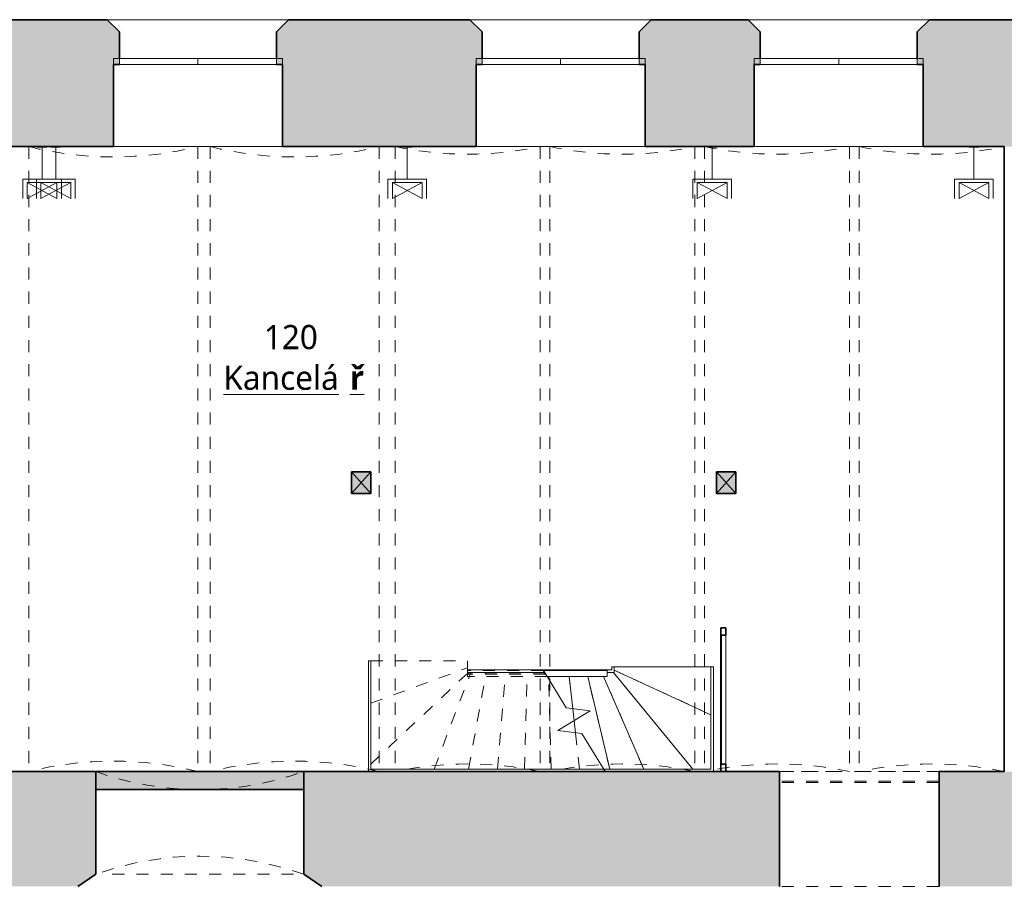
# Model space of a CAD drawing. Header units: metres. Extents: x -0.3 to 44.7, y -1.1 to 27.9.
# Tile 15 of 16: x 28.3 to 36.5, y 7.6 to 14.7. Entities that reach past the tile are written whole.
import ezdxf

# ---------------------------------------------------------------- set-up
doc = ezdxf.new("R2010")
doc.units = ezdxf.units.M
for name, pattern in [('AV - Carkovana 2mm', [0.0027, 0.002, -0.0007]), ('AV - Cerch_ 1 tecka 4mm', [0.006, 0.004, -0.001, 0, -0.001]), ('AV - Cerch_ 2 tecky 2mm', [0.0038, 0.002, -0.0006, 0, -0.0006, 0, -0.0006]), ('AV - Cerch_ 2 tecky 4mm', [0.008, 0.004, -0.0015, 0, -0.001, 0, -0.0015])]:
    doc.linetypes.add(name, pattern=pattern)
doc.layers.add('AV-MISTNOSTI', color=5, linetype='Continuous', lineweight=5, true_color=0x0000ff)
doc.layers.add('AV-TEXTY', color=5, linetype='Continuous', lineweight=13, true_color=0x0000ff)
doc.layers.add('AV-SRAFY', color=7, linetype='Continuous', lineweight=35)
doc.layers.add('AV-STAVBA', color=7, linetype='Continuous', lineweight=18)
doc.styles.add('Trebuchet MS_B', font='trebuc.ttf', dxfattribs={"height": 0.2})

# ---------------------------------------------------------------- blocks, each defined once
blk = doc.blocks.new('GM_Otvor s klenutým nadpražím a šíkmým ostěním - 1720x1900_1500-1369261-1NP')
at = {"layer": 'AV-STAVBA', "color": 254, "linetype": 'AV - Cerch_ 1 tecka 4mm', "lineweight": 13, "true_color": 0xcccccc}
for p, q in [((-0.86, 0.475), (0.86, 0.475)), ((0.7765, -0.375), (-0.7765, -0.375))]:
    blk.add_line(p, q, dxfattribs=at)
for centre, start, end in [((0, 2.8653), 250.21216, 289.78784), ((0, -2.7653), 70.21216, 109.78784)]:
    blk.add_arc(centre, 2.5403, start, end, dxfattribs=at)
blk = doc.blocks.new('GM_Otvor_obdélníkový - 1320x2390-954507-1NP')
at = {"layer": 'AV-STAVBA', "color": 254, "linetype": 'AV - Cerch_ 1 tecka 4mm', "lineweight": 13, "true_color": 0xcccccc}
for p, q in [((-0.66, 0.475), (0.66, 0.475)), ((-0.66, -0.475), (0.66, -0.475)), ((-0.66, -0.475), (0.66, -0.475))]:
    blk.add_line(p, q, dxfattribs=at)
blk = doc.blocks.new('WI_2222_bez středního sloupku - 1400x3440-1056389-1NP')
at = {"layer": 'AV-STAVBA', "color": 254, "true_color": 0xcccccc}
for p, q in [((-0.7, 0.155), (-0.7, 0.205)), ((-0.7, 0.205), (0.7, 0.205)), ((0, 0.205), (-0.65, 0.205)), ((-0.65, 0.205), (-0.65, 0.155)), ((-0.65, 0.155), (-0.65, 0.205)), ((0.65, 0.205), (0, 0.205)), ((0, 0.205), (0, 0.155)), ((0, 0.205), (0, 0.155)), ((0.65, 0.205), (0.65, 0.155)), ((0.65, 0.155), (0.65, 0.205)), ((0.7, 0.155), (0.7, 0.205)), ((-0.7, 0.155), (0.7, 0.155)), ((-0.65, 0.155), (0, 0.155)), ((0, 0.155), (0.65, 0.155))]:
    blk.add_line(p, q, dxfattribs=at)
blk = doc.blocks.new('GM_Void_valená klenba - GM_Void_valená klenba-1557072-1NP')
at = {"layer": 'AV-STAVBA', "color": 254, "linetype": 'AV - Cerch_ 1 tecka 4mm', "lineweight": 13, "true_color": 0xcccccc}
for p, q in [((-0.7, 2.585), (-0.7, -2.585)), ((-0.7, 2.585), (0.7, 2.585)), ((0.7, 2.585), (0.7, -2.585)), ((-0.7, -2.585), (0.7, -2.585))]:
    blk.add_line(p, q, dxfattribs=at)
for centre, start, end in [((0, 5.3992), 256.03204, 283.96796), ((0, -5.3992), 76.03204, 103.96796)]:
    blk.add_arc(centre, 2.9, start, end, dxfattribs=at)
blk = doc.blocks.new('GM_Void_valená klenba - GM_Void_valená klenba-1557073-1NP')
at = {"layer": 'AV-STAVBA', "color": 254, "linetype": 'AV - Cerch_ 1 tecka 4mm', "lineweight": 13, "true_color": 0xcccccc}
for p, q in [((-0.6, 2.585), (-0.6, -2.585)), ((-0.6, 2.585), (0.6, 2.585)), ((0.6, 2.585), (0.6, -2.585)), ((-0.6, -2.585), (0.6, -2.585))]:
    blk.add_line(p, q, dxfattribs=at)
for centre, start, end in [((0, 5.4223), 258.05946, 281.94054), ((0, -5.4223), 78.05946, 101.94054)]:
    blk.add_arc(centre, 2.9, start, end, dxfattribs=at)
blk = doc.blocks.new('SCO_Koncepční obdelníkový sloup - 180_150-1386633-1NP')
at = {"layer": 'AV-STAVBA', "true_color": 0xcccccc}
blk.add_hatch(color=254, dxfattribs=at).paths.add_polyline_path([(0.08, -0.09), (0.08, 0.09), (-0.08, 0.09), (-0.08, -0.09)])
at = {"layer": 'AV-STAVBA', "color": 254, "true_color": 0xcccccc}
for p, q in [((0.08, 0.09), (-0.08, -0.09)), ((-0.08, 0.09), (0.08, -0.09))]:
    blk.add_line(p, q, dxfattribs=at)
at = {"layer": 'AV-STAVBA', "color": 254, "lineweight": 35, "true_color": 0xcccccc}
for p, q in [((0.08, 0.09), (-0.08, 0.09)), ((-0.08, 0.09), (-0.08, -0.09)), ((0.08, -0.09), (0.08, 0.09)), ((-0.08, -0.09), (0.08, -0.09))]:
    blk.add_line(p, q, dxfattribs=at)
blk = doc.blocks.new('Obdélníková příčel - Koncepční příčel interiérová 60_40-1372134-1NP')
at = {"layer": 'AV-STAVBA', "color": 254, "true_color": 0xcccccc}
blk.add_line((34.1709, 9.6573), (34.1709, 8.5882), dxfattribs=at)
blk = doc.blocks.new('Obdélníková příčel - Koncepční příčel interiérová 60_40-1372367-1NP')
at = {"layer": 'AV-STAVBA', "color": 254, "lineweight": 35, "true_color": 0xcccccc}
for p, q in [((0, 0.02), (-0.06, 0.02)), ((-0.06, 0.02), (-0.06, -0.02)), ((0, -0.02), (0, 0.02)), ((-0.06, -0.02), (0, -0.02))]:
    blk.add_line(p, q, dxfattribs=at)
blk = doc.blocks.new('Obdélníková příčel - Koncepční příčel interiérová 60_40-1372368-1NP')
at = {"layer": 'AV-STAVBA', "color": 254, "lineweight": 35, "true_color": 0xcccccc}
for p, q in [((-0.06, 0.02), (0, 0.02)), ((-0.06, -0.02), (-0.06, 0.02)), ((0, 0.02), (0, -0.02)), ((0, -0.02), (-0.06, -0.02))]:
    blk.add_line(p, q, dxfattribs=at)
blk = doc.blocks.new('Obdélníková příčel - Koncepční příčel interiérová 90_10-1372126-1NP')
at = {"layer": 'AV-STAVBA', "color": 254, "true_color": 0xcccccc}
for p, q in [((34.1259, 9.6573), (34.1309, 9.6573)), ((34.1259, 8.5882), (34.1259, 9.6573)), ((34.1359, 9.6573), (34.1359, 8.5882)), ((34.1309, 8.5882), (34.1259, 8.5882))]:
    blk.add_line(p, q, dxfattribs=at)
blk = doc.blocks.new('Railing - Railing-1374082-1NP')
at = {"layer": 'AV-STAVBA', "color": 254, "linetype": 'AV - Cerch_ 2 tecky 2mm', "true_color": 0xcccccc}
for p, q in [((32.0348, 9.3143), (32.0348, 9.3643)), ((32.6614, 9.3643), (32.0348, 9.3643)), ((32.0348, 9.3143), (32.0348, 9.3643)), ((32.6614, 9.3643), (32.0348, 9.3643)), ((32.0348, 9.3143), (32.0348, 9.3643)), ((32.6614, 9.3643), (32.0348, 9.3643)), ((32.0348, 9.335), (32.0348, 9.345)), ((32.6733, 9.345), (32.0348, 9.345)), ((32.6794, 9.335), (32.0348, 9.335)), ((32.692, 9.3143), (32.0348, 9.3143)), ((32.692, 9.3143), (32.0348, 9.3143)), ((32.692, 9.3143), (32.0348, 9.3143))]:
    blk.add_line(p, q, dxfattribs=at)
at = {"layer": 'AV-STAVBA', "color": 254, "true_color": 0xcccccc}
for p, q in [((32.6614, 9.3643), (32.692, 9.3143)), ((33.1897, 9.3643), (32.6614, 9.3643)), ((33.1897, 9.3143), (32.692, 9.3143)), ((33.1897, 9.3643), (33.1897, 9.3143))]:
    blk.add_line(p, q, dxfattribs=at)
blk = doc.blocks.new('SFR_IPE - IPE 220-1525273-1NP')
at = {"layer": 'AV-STAVBA', "color": 254, "linetype": 'AV - Carkovana 2mm', "true_color": 0xcccccc}
for p, q in [((0.66, 0.0065), (-0.66, 0.0065)), ((0.66, -0.0065), (-0.66, -0.0065))]:
    blk.add_line(p, q, dxfattribs=at)
blk = doc.blocks.new('D0089 - 1514 - OÚPSŘ_Benešova_rvt-1-1NP')
at = {"layer": 'AV-SRAFY', "lineweight": 18, "true_color": 0xcccccc}
h = blk.add_hatch(color=254, dxfattribs=at)
h.paths.add_polyline_path([(35.8048, 13.6982), (37.3348, 13.6982), (37.3348, 14.7482), (35.8548, 14.7482), (35.7548, 14.6482), (35.7548, 14.3782), (35.8048, 14.3782), (35.8048, 13.9602)])
h.paths.add_polyline_path([(33.5048, 13.6982), (34.4048, 13.6982), (34.4048, 14.3782), (34.4548, 14.3782), (34.4548, 14.6482), (34.3548, 14.7482), (33.5548, 14.7482), (33.4548, 14.6482), (33.4548, 14.3782), (33.5048, 14.3782), (33.5048, 13.9602)])
h.paths.add_polyline_path([(32.1048, 13.6982), (32.1048, 14.3782), (32.1548, 14.3782), (32.1548, 14.6482), (32.0548, 14.7482), (30.5548, 14.7482), (30.4548, 14.6482), (30.4548, 14.3782), (30.5048, 14.3782), (30.5048, 13.6982), (31.5329, 13.6982)])
h.paths.add_polyline_path([(38.6848, 13.6982), (39.1448, 13.6982), (39.1448, 14.7482), (38.6848, 14.7482), (38.6848, 13.9602)])
h.paths.add_polyline_path([(24.2048, 13.6982), (26.1048, 13.6982), (26.1048, 14.3782), (26.1548, 14.3782), (26.1548, 14.6482), (26.0548, 14.7482), (24.2548, 14.7482), (24.1548, 14.6482), (24.1548, 14.3782), (24.2048, 14.3782), (24.2048, 13.9602)])
h.paths.add_polyline_path([(29.1048, 13.6982), (29.1048, 14.3782), (29.1548, 14.3782), (29.1548, 14.6482), (29.0548, 14.7482), (27.5548, 14.7482), (27.4548, 14.6482), (27.4548, 14.3782), (27.5048, 14.3782), (27.5048, 13.6982)])
h.paths.add_polyline_path([(22.3248, 13.6982), (22.8048, 13.6982), (22.8048, 14.3782), (22.8548, 14.3782), (22.8548, 14.6482), (22.7548, 14.7482), (22.3248, 14.7482), (22.3248, 13.8482)])
h = blk.add_hatch(color=254, dxfattribs=at)
h.paths.add_polyline_path([(34.6148, 7.5782), (34.6148, 8.5282), (30.6798, 8.5282), (30.6798, 7.6782), (30.8298, 7.5782), (31.5329, 7.5782)])
h.paths.add_polyline_path([(25.6948, 7.5782), (28.8098, 7.5782), (28.9598, 7.6782), (28.9598, 8.5282), (22.4048, 8.5282), (22.4048, 7.5782), (25.5448, 7.5782)])
h.paths.add_polyline_path([(35.9348, 7.5782), (36.9798, 7.5782), (36.9798, 8.5282), (35.9348, 8.5282), (35.9348, 8.1837)])
h.paths.add_polyline_path([(39.1448, 7.5782), (39.1448, 8.5282), (38.8598, 8.5282), (38.8598, 7.5782)])
blk.add_hatch(color=254, dxfattribs=at).paths.add_polyline_path([(30.6798, 8.3782), (30.6798, 8.5282), (28.9598, 8.5282), (28.9598, 8.3782)])
at = {"layer": 'AV-STAVBA', "color": 254, "lineweight": 35, "true_color": 0xcccccc}
for p, q in [((29.0548, 14.7482), (27.5548, 14.7482)), ((29.1548, 14.6482), (29.0548, 14.7482)), ((30.5548, 14.7482), (30.4548, 14.6482)), ((32.0548, 14.7482), (30.5548, 14.7482)), ((32.1548, 14.6482), (32.0548, 14.7482)), ((33.5548, 14.7482), (33.4548, 14.6482)), ((34.3548, 14.7482), (33.5548, 14.7482)), ((34.4548, 14.6482), (34.3548, 14.7482)), ((35.8548, 14.7482), (35.7548, 14.6482)), ((37.3348, 14.7482), (35.8548, 14.7482)), ((29.1548, 14.4282), (29.1548, 14.6482)), ((30.4548, 14.6482), (30.4548, 14.4282)), ((32.1548, 14.4282), (32.1548, 14.6482)), ((33.4548, 14.6482), (33.4548, 14.4282)), ((34.4548, 14.4282), (34.4548, 14.6482)), ((35.7548, 14.6482), (35.7548, 14.4282)), ((29.1048, 13.6982), (29.1048, 14.3782)), ((29.1048, 14.3782), (29.1548, 14.3782)), ((30.4548, 14.3782), (30.5048, 14.3782)), ((30.5048, 14.3782), (30.5048, 13.6982)), ((32.1048, 13.6982), (32.1048, 14.3782)), ((32.1048, 14.3782), (32.1548, 14.3782)), ((33.4548, 14.3782), (33.5048, 14.3782)), ((33.5048, 14.3782), (33.5048, 13.6982)), ((34.4048, 13.6982), (34.4048, 14.3782)), ((34.4048, 14.3782), (34.4548, 14.3782)), ((35.7548, 14.3782), (35.8048, 14.3782)), ((35.8048, 14.3782), (35.8048, 13.6982)), ((27.5048, 13.6982), (29.1048, 13.6982)), ((30.5048, 13.6982), (32.1048, 13.6982)), ((33.5048, 13.6982), (34.4048, 13.6982)), ((35.8048, 13.6982), (36.4748, 13.6982)), ((36.4748, 13.6982), (36.4748, 8.5282)), ((28.9598, 8.5282), (25.3048, 8.5282)), ((30.6798, 8.5282), (28.9598, 8.5282)), ((28.9598, 8.5282), (28.9598, 8.3782)), ((28.9598, 7.6782), (28.9598, 8.5282)), ((30.6798, 8.3782), (30.6798, 8.5282)), ((34.6148, 8.5282), (30.6798, 8.5282)), ((30.6798, 8.5282), (30.6798, 7.6782)), ((34.6148, 7.5782), (34.6148, 8.5282)), ((36.4748, 8.5282), (35.9348, 8.5282)), ((35.9348, 8.5282), (35.9348, 7.5782)), ((28.9598, 8.3782), (30.6798, 8.3782)), ((28.8098, 7.5782), (28.9598, 7.6782)), ((30.6798, 7.6782), (30.8298, 7.5782))]:
    blk.add_line(p, q, dxfattribs=at)
at = {"layer": 'AV-STAVBA', "color": 254, "true_color": 0xcccccc}
for p, q in [((29.0548, 14.7482), (30.5548, 14.7482)), ((32.0548, 14.7482), (33.5548, 14.7482)), ((34.3548, 14.7482), (35.8548, 14.7482)), ((30.5048, 13.6982), (29.1048, 13.6982)), ((33.5048, 13.6982), (32.1048, 13.6982)), ((35.8048, 13.6982), (34.4048, 13.6982)), ((31.2348, 9.4446), (31.2148, 9.4446)), ((31.2148, 8.5282), (31.2148, 9.4446)), ((31.2348, 8.5482), (31.2348, 9.4446)), ((32.0348, 9.3682), (32.0348, 9.3482)), ((32.6591, 9.3682), (32.0348, 9.3682)), ((33.2281, 9.3682), (32.6591, 9.3682)), ((33.2481, 9.3941), (33.2281, 9.3941)), ((33.2281, 9.3941), (33.2281, 9.3682)), ((33.2481, 9.3941), (33.2481, 9.3682)), ((34.0481, 9.3941), (33.2481, 9.3941)), ((33.2481, 9.3482), (33.2481, 9.3682)), ((34.0481, 8.9978), (33.2481, 9.3672)), ((34.0681, 9.3941), (34.0481, 9.3941)), ((34.0481, 9.3941), (34.0481, 8.9978)), ((34.0681, 9.3941), (34.0681, 8.7997)), ((32.6713, 9.3482), (32.0348, 9.3482)), ((32.7072, 9.2896), (32.7065, 9.3143)), ((32.9048, 9.048), (32.8746, 9.3143)), ((33.2114, 8.5482), (33.0289, 9.3143)), ((33.492, 8.5482), (33.1598, 9.3143)), ((33.2419, 9.3482), (33.1897, 9.3482)), ((33.2481, 9.3482), (33.2419, 9.3482)), ((33.8995, 8.5482), (33.2419, 9.3482)), ((34.0481, 8.9978), (34.0481, 8.7997)), ((32.9274, 8.8484), (32.9161, 8.9482)), ((34.0481, 8.7997), (34.0481, 8.5482)), ((34.0681, 8.7997), (34.0681, 8.5282)), ((31.2148, 8.5282), (31.2348, 8.5282)), ((31.4818, 8.5482), (31.2348, 8.5482)), ((31.4818, 8.5282), (31.2348, 8.5282)), ((33.1609, 8.5482), (31.4818, 8.5482)), ((32.8681, 8.5282), (31.4818, 8.5282)), ((33.2114, 8.5482), (33.1609, 8.5482)), ((33.492, 8.5482), (33.2114, 8.5482)), ((33.8995, 8.5482), (33.492, 8.5482)), ((34.0333, 8.5482), (33.8995, 8.5482)), ((34.0481, 8.5482), (34.0333, 8.5482))]:
    blk.add_line(p, q, dxfattribs=at)
at = {"layer": 'AV-STAVBA', "color": 254, "linetype": 'AV - Cerch_ 2 tecky 4mm', "true_color": 0xcccccc}
for p, q in [((31.2348, 9.4446), (32.0348, 9.4446)), ((31.2348, 9.0929), (32.0348, 9.3872)), ((31.2348, 9.0929), (32.0348, 9.3872)), ((32.0348, 9.3682), (32.0348, 9.4446)), ((34.0481, 9.3941), (33.2481, 9.3941)), ((34.0481, 8.9978), (33.2481, 9.3672)), ((31.2348, 8.5903), (32.042, 9.3482)), ((31.2348, 8.5903), (32.042, 9.3482)), ((31.7583, 8.5482), (32.062, 9.3482)), ((31.7583, 8.5482), (32.062, 9.3482)), ((32.0434, 8.5482), (32.1888, 9.3482)), ((32.0434, 8.5482), (32.1888, 9.3482)), ((32.2823, 8.5482), (32.3499, 9.3482)), ((32.2823, 8.5482), (32.3499, 9.3482)), ((32.5057, 8.5482), (32.5265, 9.3482)), ((32.5057, 8.5482), (32.5265, 9.3482)), ((32.7072, 9.2896), (32.7065, 9.3143)), ((32.7266, 8.5482), (32.7072, 9.2896)), ((32.7266, 8.5482), (32.7072, 9.2896)), ((32.9048, 9.048), (32.8746, 9.3143)), ((33.2114, 8.5482), (33.0289, 9.3143)), ((33.492, 8.5482), (33.1598, 9.3143)), ((33.8995, 8.5482), (33.2419, 9.3482)), ((32.9161, 8.9482), (32.9048, 9.048)), ((32.9161, 8.9482), (32.9048, 9.048)), ((32.9274, 8.8484), (32.9161, 8.9482)), ((32.9614, 8.5482), (32.9274, 8.8484)), ((32.9614, 8.5482), (32.9274, 8.8484))]:
    blk.add_line(p, q, dxfattribs=at)
at = {"layer": 'AV-STAVBA', "color": 254, "lineweight": 13, "true_color": 0xcccccc}
for p, q in [((32.6591, 9.3682), (32.8509, 9.0548)), ((32.8509, 9.0548), (33.0494, 9.0298)), ((33.0494, 9.0298), (32.7828, 8.8667)), ((32.7828, 8.8667), (32.9813, 8.8416)), ((32.9813, 8.8416), (33.1731, 8.5282))]:
    blk.add_line(p, q, dxfattribs=at)
at = {"layer": 'AV-STAVBA', "color": 254, "lineweight": 18, "true_color": 0xcccccc}
for name, p in [('WI_2222_bez středního sloupku - 1400x3440-1056389-1NP', (29.8048, 14.2232)), ('WI_2222_bez středního sloupku - 1400x3440-1056389-1NP', (32.8048, 14.2232)), ('WI_2222_bez středního sloupku - 1400x3440-1056389-1NP', (35.1048, 14.2232)), ('GM_Void_valená klenba - GM_Void_valená klenba-1557072-1NP', (29.1048, 11.1132)), ('GM_Void_valená klenba - GM_Void_valená klenba-1557072-1NP', (30.6048, 11.1132)), ('GM_Void_valená klenba - GM_Void_valená klenba-1557073-1NP', (32.0348, 11.1132)), ('GM_Void_valená klenba - GM_Void_valená klenba-1557073-1NP', (33.3148, 11.1132)), ('GM_Void_valená klenba - GM_Void_valená klenba-1557073-1NP', (34.5948, 11.1132)), ('GM_Void_valená klenba - GM_Void_valená klenba-1557073-1NP', (35.8748, 11.1132)), ('SCO_Koncepční obdelníkový sloup - 180_150-1386633-1NP', (31.1548, 10.9182)), ('SCO_Koncepční obdelníkový sloup - 180_150-1386633-1NP', (34.1748, 10.9182)), ('Obdélníková příčel - Koncepční příčel interiérová 90_10-1372126-1NP', (0, 0)), ('Obdélníková příčel - Koncepční příčel interiérová 60_40-1372134-1NP', (0, 0)), ('Railing - Railing-1374082-1NP', (0, 0)), ('GM_Otvor s klenutým nadpražím a šíkmým ostěním - 1720x1900_1500-1369261-1NP', (29.8198, 8.0532)), ('SFR_IPE - IPE 220-1525273-1NP', (35.2748, 8.4432))]:
    blk.add_blockref(name, p, dxfattribs=at)
at = {"layer": 'AV-STAVBA', "color": 254, "lineweight": 18, "true_color": 0xcccccc, "extrusion": (0, 0, -1), "rotation": 90}
blk.add_blockref('Obdélníková příčel - Koncepční příčel interiérová 60_40-1372368-1NP', (-34.1509, 9.7173), dxfattribs=at)
at = {"layer": 'AV-STAVBA', "color": 254, "lineweight": 18, "true_color": 0xcccccc}
for name, p, rotation in [('Obdélníková příčel - Koncepční příčel interiérová 60_40-1372367-1NP', (34.1509, 8.5282), 270), ('GM_Otvor_obdélníkový - 1320x2390-954507-1NP', (35.2748, 8.0532), 180)]:
    blk.add_blockref(name, p, dxfattribs=dict(at, rotation=rotation))
blk = doc.blocks.new('EF_Datová zásuvka - 2 vývody-835357-1NP')
at = {"layer": 'AV-STAVBA'}
for p, q in [((1.9166, 7.5482), (1.9166, 7.5432)), ((1.9166, 7.5432), (1.9966, 7.5432)), ((1.9866, 7.5432), (1.9266, 7.5432)), ((1.9266, 7.5432), (1.9866, 7.5432)), ((1.9486, 7.5432), (1.9386, 7.5432)), ((1.9386, 7.5432), (1.9486, 7.5432)), ((1.9746, 7.5432), (1.9646, 7.5432)), ((1.9646, 7.5432), (1.9746, 7.5432)), ((1.9966, 7.5432), (1.9966, 7.5482))]:
    blk.add_line(p, q, dxfattribs=at)

msp = doc.modelspace()

# ---------------------------------------------------------------- linework, layer by layer
at = {"layer": 'AV-TEXTY', "lineweight": 5}
for p, q in [((28.5154, 13.4282), (28.5154, 13.6982)), ((28.6289, 13.4282), (28.6289, 13.6982)), ((31.5362, 13.4282), (31.5362, 13.6982)), ((34.0583, 13.4282), (34.0583, 13.6982)), ((36.2235, 13.4282), (36.2235, 13.6982)), ((28.3554, 13.4282), (28.3554, 13.2682)), ((28.5154, 13.4282), (28.3554, 13.4282)), ((28.3924, 13.2682), (28.6384, 13.4012)), ((28.6384, 13.2682), (28.3924, 13.4012)), ((28.3924, 13.4012), (28.3924, 13.2682)), ((28.6384, 13.4012), (28.3924, 13.4012)), ((28.4689, 13.4282), (28.4689, 13.2682)), ((28.6289, 13.4282), (28.4689, 13.4282)), ((28.5059, 13.2682), (28.7519, 13.4012)), ((28.7519, 13.2682), (28.5059, 13.4012)), ((28.5059, 13.4012), (28.5059, 13.2682)), ((28.7519, 13.4012), (28.5059, 13.4012)), ((28.5154, 13.4282), (28.6754, 13.4282)), ((28.6289, 13.4282), (28.7889, 13.4282)), ((28.6384, 13.2682), (28.6384, 13.4012)), ((28.6754, 13.4282), (28.6754, 13.2682)), ((28.7519, 13.2682), (28.7519, 13.4012)), ((28.7889, 13.4282), (28.7889, 13.2682)), ((31.3762, 13.4282), (31.3762, 13.2682)), ((31.5362, 13.4282), (31.3762, 13.4282)), ((31.4132, 13.2682), (31.6592, 13.4012)), ((31.6592, 13.2682), (31.4132, 13.4012)), ((31.4132, 13.4012), (31.4132, 13.2682)), ((31.6592, 13.4012), (31.4132, 13.4012)), ((31.5362, 13.4282), (31.6962, 13.4282)), ((31.6592, 13.2682), (31.6592, 13.4012)), ((31.6962, 13.4282), (31.6962, 13.2682)), ((33.8983, 13.4282), (33.8983, 13.2682)), ((34.0583, 13.4282), (33.8983, 13.4282)), ((33.9353, 13.2682), (34.1813, 13.4012)), ((34.1813, 13.2682), (33.9353, 13.4012)), ((33.9353, 13.4012), (33.9353, 13.2682)), ((34.1813, 13.4012), (33.9353, 13.4012)), ((34.0583, 13.4282), (34.2183, 13.4282)), ((34.1813, 13.2682), (34.1813, 13.4012)), ((34.2183, 13.4282), (34.2183, 13.2682)), ((36.0635, 13.4282), (36.0635, 13.2682)), ((36.2235, 13.4282), (36.0635, 13.4282)), ((36.1005, 13.2682), (36.3465, 13.4012)), ((36.3465, 13.2682), (36.1005, 13.4012)), ((36.1005, 13.4012), (36.1005, 13.2682)), ((36.3465, 13.4012), (36.1005, 13.4012)), ((36.2235, 13.4282), (36.3835, 13.4282)), ((36.3465, 13.2682), (36.3465, 13.4012)), ((36.3835, 13.4282), (36.3835, 13.2682))]:
    msp.add_line(p, q, dxfattribs=at)

# ---------------------------------------------------------------- block references
at = {"lineweight": 5}
msp.add_blockref('D0089 - 1514 - OÚPSŘ_Benešova_rvt-1-1NP', (0, 0), dxfattribs=at)
at = {"layer": 'AV-STAVBA'}
for p in [(26.5588, 6.15), (26.6723, 6.15), (29.5796, 6.15), (32.1017, 6.15), (34.2669, 6.15)]:
    msp.add_blockref('EF_Datová zásuvka - 2 vývody-835357-1NP', p, dxfattribs=at)

# ---------------------------------------------------------------- texts
at = {"layer": 'AV-MISTNOSTI', "char_height": 0.2, "attachment_point": 1, "style": 'Trebuchet MS_B'}
for s, insert, width in [('120', (30.3495, 12.2224), 0.601266), ('\\LKancelá', (30.0155, 11.8861), 1.266666), ('\\L\\fTrebuchet MS|b1|i0|c238|p34|;\\Lř', (31.0606, 11.8861), 0.144304)]:
    msp.add_mtext(s, dxfattribs=dict(at, insert=insert, width=width))

doc.saveas('drawing.dxf')
